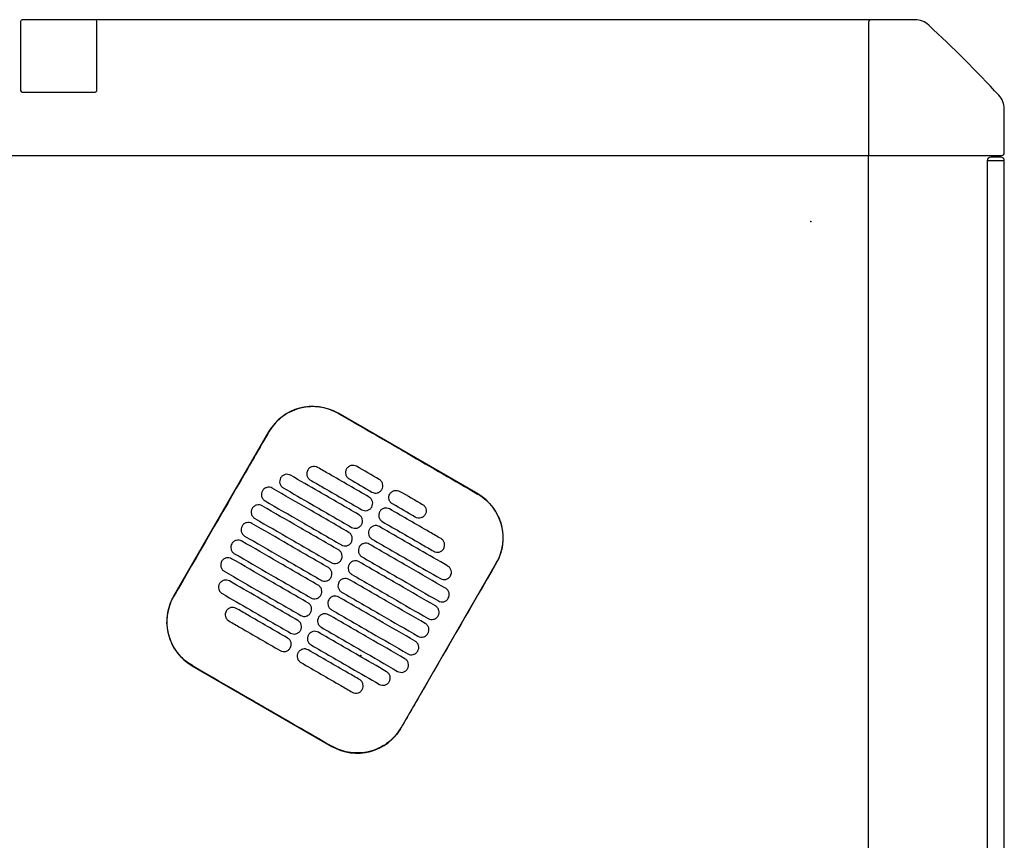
# Model space of a CAD drawing. Header units: metres. Extents: x 15.2 to 54.2, y -39.7 to 1.1.
# Tile 111 of 256: x 30.732 to 31.312, y -23.278 to -22.794. Entities that reach past the tile are written whole.
import ezdxf

# ---------------------------------------------------------------- set-up
doc = ezdxf.new("R2010")
doc.units = ezdxf.units.M
doc.header["$MEASUREMENT"] = 0
doc.layers.add('2D', color=252, linetype='Continuous')
doc.layers.add('PUNTO', color=1, linetype='Continuous')

# ---------------------------------------------------------------- blocks, each defined once
blk = doc.blocks.new('2D_QYOS_400')
for p, q in [((1.51404, 0.00005), (1.47104, 0.00005)), ((1.51404, 0.00005), (1.51404, 0.00005)), ((1.97149, 0), (1.51435, 0)), ((1.9973, 0), (1.97149, 0)), ((1.47004, -0.00095), (1.47004, -0.04165)), ((1.47004, -0.00095), (1.47004, -0.04165)), ((1.51504, -0.04165), (1.51504, -0.00095)), ((1.51504, -0.04165), (1.51504, -0.00095)), ((1.96999, -0.0015), (1.96999, -0.0795)), ((1.47104, -0.04265), (1.51404, -0.04265)), ((1.51404, -0.04265), (1.51404, -0.04265)), ((2.04999, -0.0785), (2.04999, -0.05269)), ((0.0795, -0.08), (1.97049, -0.08)), ((1.96999, -1.85795), (1.96999, -0.08)), ((1.97049, -0.08), (2.04849, -0.08)), ((2.04798, -0.08098), (2.04198, -0.08098)), ((2.04798, -0.08098), (2.04198, -0.08098)), ((2.03998, -0.08298), (2.04198, -0.08298)), ((2.03998, -0.08298), (2.03998, -0.96698)), ((2.03998, -0.08298), (2.04198, -0.08298)), ((2.03998, -0.08298), (2.03998, -0.96698)), ((2.04198, -0.08298), (2.04798, -0.08298)), ((2.04198, -0.08298), (2.04798, -0.08298)), ((2.04798, -0.08298), (2.04998, -0.08298)), ((2.04798, -0.08298), (2.04998, -0.08298)), ((2.04998, -0.96698), (2.04998, -0.08298)), ((2.04998, -0.96698), (2.04998, -0.08298)), ((1.73953, -0.2796), (1.65727, -0.23208)), ((1.61628, -0.24305), (1.56026, -0.34003)), ((1.69448, -0.41757), (1.7505, -0.32058)), ((1.57123, -0.38102), (1.65349, -0.42854))]:
    blk.add_line(p, q)
for centre, radius, start, end in [((1.47104, -0.00095), 0.001, 90, 180), ((1.47104, -0.00095), 0.001, 90, 180), ((1.51404, -0.00095), 0.001, 0, 90), ((1.51404, -0.00095), 0.001, 0, 90), ((1.97149, -0.0015), 0.0015, 90, 180), ((1.9973, -0.012), 0.012, 47.12151, 90), ((1.46842, -0.58157), 0.78926, 42.87849, 47.12151), ((1.47104, -0.04165), 0.001, 180, 270), ((1.47104, -0.04165), 0.001, 180, 270), ((1.51404, -0.04165), 0.001, 270, 0), ((1.51404, -0.04165), 0.001, 270, 0), ((2.03799, -0.05269), 0.012, 0, 42.87849), ((1.97049, -0.0795), 0.0005, 180, 270), ((2.04198, -0.08298), 0.002, 90, 180), ((2.04198, -0.08298), 0.002, 90, 180), ((2.04798, -0.08298), 0.002, 0, 90), ((2.04798, -0.08298), 0.002, 0, 90), ((2.04849, -0.0785), 0.0015, 270, 0), ((1.64226, -0.25806), 0.03, 59.98651, 149.98651), ((1.72452, -0.30558), 0.03, 329.98651, 59.98651), ((1.58624, -0.35504), 0.03, 149.98651, 239.98651), ((1.6685, -0.40256), 0.03, 239.98651, 329.98651)]:
    blk.add_arc(centre, radius, start, end)
for points, knots in [([(1.65721, -0.23218), (1.65655, -0.2318), (1.65588, -0.23144), (1.65198, -0.22957), (1.64853, -0.22861), (1.6414, -0.22796), (1.63777, -0.22828), (1.63045, -0.23031), (1.62686, -0.23213), (1.62076, -0.23695), (1.61827, -0.23984), (1.61638, -0.24311)], [-8.20809, -8.20809, -8.20809, -8.20809, -7.978943, -7.978943, -6.912231, -6.912231, -5.830065, -5.830065, -4.632711, -4.632711, -3.498654, -3.498654, -3.498654, -3.498654]), ([(1.69834, -0.25595), (1.69671, -0.25501), (1.69509, -0.25407), (1.67958, -0.24511), (1.66819, -0.23852), (1.65721, -0.23218)], [-12.071476, -12.071476, -12.071476, -12.071476, -11.509189, -11.509189, -6.696301, -6.696301, -6.696301, -6.696301]), ([(1.61638, -0.24311), (1.61182, -0.251), (1.60709, -0.2592), (1.58844, -0.2915), (1.5744, -0.3158), (1.56036, -0.34009)], [-3.18138, -3.18138, -3.18138, -3.18138, -2.673929, -2.673929, -1.133377, -1.133377, -1.133377, -1.133377]), ([(1.6393, -0.26559), (1.63905, -0.26601), (1.63883, -0.26656), (1.63869, -0.26775), (1.63872, -0.2683), (1.639, -0.26938), (1.63926, -0.26989), (1.63998, -0.27085), (1.64044, -0.27121), (1.64087, -0.27146)], [-0.5553353, -0.5553353, -0.5553353, -0.5553353, -0.4045593, -0.4045593, -0.278267, -0.278267, -0.1472205, -0.1472205, 0, 0, 0, 0]), ([(1.64517, -0.26401), (1.64475, -0.26377), (1.6442, -0.26355), (1.64302, -0.2634), (1.64246, -0.26344), (1.64139, -0.26372), (1.64087, -0.26397), (1.63991, -0.2647), (1.63954, -0.26516), (1.6393, -0.26559)], [-0.5513875, -0.5513875, -0.5513875, -0.5513875, -0.4031047, -0.4031047, -0.2776919, -0.2776919, -0.1471638, -0.1471638, 0, 0, 0, 0]), ([(1.67548, -0.28152), (1.66762, -0.27698), (1.65975, -0.27243), (1.64964, -0.2666), (1.64741, -0.2653), (1.64517, -0.26401)], [0.699452, 0.699452, 0.699452, 0.699452, 3.425217, 3.425217, 4.200582, 4.200582, 4.200582, 4.200582]), ([(1.66219, -0.26495), (1.66194, -0.26537), (1.66172, -0.26592), (1.66157, -0.26711), (1.66161, -0.26766), (1.66189, -0.26874), (1.66214, -0.26926), (1.66287, -0.27021), (1.66333, -0.27058), (1.66375, -0.27082)], [-0.5553938, -0.5553938, -0.5553938, -0.5553938, -0.4045733, -0.4045733, -0.2782728, -0.2782728, -0.147221, -0.147221, 0, 0, 0, 0]), ([(1.66806, -0.26337), (1.66763, -0.26313), (1.66708, -0.26291), (1.6659, -0.26276), (1.66535, -0.2628), (1.66427, -0.26308), (1.66376, -0.26333), (1.6628, -0.26406), (1.66243, -0.26452), (1.66219, -0.26495)], [-0.5513269, -0.5513269, -0.5513269, -0.5513269, -0.4030891, -0.4030891, -0.2776846, -0.2776846, -0.1471626, -0.1471626, 0, 0, 0, 0]), ([(1.62334, -0.27022), (1.62309, -0.27065), (1.62287, -0.2712), (1.62273, -0.27239), (1.62276, -0.27294), (1.62304, -0.27401), (1.6233, -0.27453), (1.62402, -0.27549), (1.62448, -0.27585), (1.62491, -0.2761)], [-0.5553003, -0.5553003, -0.5553003, -0.5553003, -0.4045497, -0.4045497, -0.2782639, -0.2782639, -0.1472208, -0.1472208, 0, 0, 0, 0]), ([(1.62921, -0.26865), (1.62878, -0.2684), (1.62824, -0.26819), (1.62706, -0.26804), (1.6265, -0.26807), (1.62543, -0.26836), (1.62491, -0.26861), (1.62395, -0.26934), (1.62358, -0.2698), (1.62334, -0.27022)], [-0.5514248, -0.5514248, -0.5514248, -0.5514248, -0.4031161, -0.4031161, -0.2776965, -0.2776965, -0.1471644, -0.1471644, 0, 0, 0, 0]), ([(1.66948, -0.29191), (1.66161, -0.28737), (1.65375, -0.28282), (1.64032, -0.27507), (1.63476, -0.27186), (1.62921, -0.26865)], [0.699452, 0.699452, 0.699452, 0.699452, 3.42526, 3.42526, 5.350619, 5.350619, 5.350619, 5.350619]), ([(1.64087, -0.27146), (1.6431, -0.27275), (1.64534, -0.27404), (1.65545, -0.27988), (1.66331, -0.28443), (1.67118, -0.28897)], [2.649916, 2.649916, 2.649916, 2.649916, 3.425249, 3.425249, 6.151046, 6.151046, 6.151046, 6.151046]), ([(1.68305, -0.277), (1.6833, -0.27658), (1.68352, -0.27603), (1.68367, -0.27484), (1.68363, -0.27429), (1.68335, -0.27321), (1.6831, -0.2727), (1.68237, -0.27174), (1.68191, -0.27138), (1.68149, -0.27113)], [-0.5554178, -0.5554178, -0.5554178, -0.5554178, -0.4045751, -0.4045751, -0.2782741, -0.2782741, -0.1472211, -0.1472211, 0, 0, 0, 0]), ([(1.61257, -0.27786), (1.61233, -0.27829), (1.61211, -0.27884), (1.61196, -0.28003), (1.612, -0.28058), (1.61228, -0.28165), (1.61253, -0.28217), (1.61326, -0.28313), (1.61372, -0.28349), (1.61414, -0.28374)], [-0.5552876, -0.5552876, -0.5552876, -0.5552876, -0.4045446, -0.4045446, -0.2782629, -0.2782629, -0.1472212, -0.1472212, 0, 0, 0, 0]), ([(1.61844, -0.27629), (1.61802, -0.27604), (1.61747, -0.27583), (1.61629, -0.27568), (1.61574, -0.27571), (1.61466, -0.276), (1.61414, -0.27625), (1.61318, -0.27698), (1.61282, -0.27744), (1.61257, -0.27786)], [-0.5514378, -0.5514378, -0.5514378, -0.5514378, -0.4031217, -0.4031217, -0.2776979, -0.2776979, -0.1471642, -0.1471642, 0, 0, 0, 0]), ([(1.66348, -0.30231), (1.65561, -0.29776), (1.64774, -0.29322), (1.63273, -0.28454), (1.62559, -0.28042), (1.61844, -0.27629)], [0.699452, 0.699452, 0.699452, 0.699452, 3.425292, 3.425292, 5.900643, 5.900643, 5.900643, 5.900643]), ([(1.62491, -0.2761), (1.63046, -0.27931), (1.63602, -0.28252), (1.64944, -0.29027), (1.65731, -0.29482), (1.66518, -0.29936)], [1.499949, 1.499949, 1.499949, 1.499949, 3.425284, 3.425284, 6.151116, 6.151116, 6.151116, 6.151116]), ([(1.67719, -0.27858), (1.67761, -0.27882), (1.67816, -0.27904), (1.67934, -0.27919), (1.67989, -0.27915), (1.68097, -0.27887), (1.68148, -0.27862), (1.68244, -0.27789), (1.68281, -0.27743), (1.68305, -0.277)], [-0.5512937, -0.5512937, -0.5512937, -0.5512937, -0.403082, -0.403082, -0.27768, -0.27768, -0.1471612, -0.1471612, 0, 0, 0, 0]), ([(1.68773, -0.27971), (1.68798, -0.27928), (1.68834, -0.27882), (1.6893, -0.27809), (1.68982, -0.27784), (1.69089, -0.27756), (1.69145, -0.27752), (1.69263, -0.27767), (1.69318, -0.27789), (1.6936, -0.27813)], [0, 0, 0, 0, 0.1471605, 0.1471605, 0.2776781, 0.2776781, 0.4030803, 0.4030803, 0.5512777, 0.5512777, 0.5512777, 0.5512777]), ([(1.61414, -0.28374), (1.62129, -0.28786), (1.62843, -0.29199), (1.64344, -0.30066), (1.65131, -0.30521), (1.65918, -0.30975)], [0.949973, 0.949973, 0.949973, 0.949973, 3.425307, 3.425307, 6.151164, 6.151164, 6.151164, 6.151164]), ([(1.67705, -0.28739), (1.6773, -0.28697), (1.67752, -0.28642), (1.67766, -0.28523), (1.67763, -0.28468), (1.67735, -0.28361), (1.67709, -0.28309), (1.67637, -0.28213), (1.67591, -0.28177), (1.67548, -0.28152)], [-0.5553983, -0.5553983, -0.5553983, -0.5553983, -0.4045681, -0.4045681, -0.278271, -0.278271, -0.1472202, -0.1472202, 0, 0, 0, 0]), ([(1.6893, -0.28558), (1.68887, -0.28533), (1.68842, -0.28497), (1.68769, -0.28401), (1.68744, -0.28349), (1.68715, -0.28242), (1.68712, -0.28187), (1.68727, -0.28068), (1.68749, -0.28013), (1.68773, -0.27971)], [0, 0, 0, 0, 0.1472222, 0.1472222, 0.2782773, 0.2782773, 0.4045795, 0.4045795, 0.5554397, 0.5554397, 0.5554397, 0.5554397]), ([(1.73947, -0.2797), (1.73953, -0.27973), (1.73959, -0.27976), (1.74306, -0.2818), (1.74605, -0.28446), (1.7508, -0.29078), (1.75252, -0.29438), (1.75438, -0.30168), (1.75463, -0.30529), (1.75391, -0.31181), (1.75315, -0.31469), (1.75151, -0.31848), (1.75099, -0.31952), (1.7504, -0.32053)], [8.273299, 8.273299, 8.273299, 8.273299, 8.293543, 8.293543, 9.48086, 9.48086, 10.665623, 10.665623, 11.74288, 11.74288, 12.632334, 12.632334, 12.981673, 12.981673, 12.981673, 12.981673]), ([(1.60657, -0.28826), (1.60633, -0.28868), (1.60611, -0.28923), (1.60596, -0.29042), (1.60599, -0.29097), (1.60628, -0.29204), (1.60653, -0.29256), (1.60726, -0.29352), (1.60771, -0.29388), (1.60814, -0.29413)], [-0.5552953, -0.5552953, -0.5552953, -0.5552953, -0.4045437, -0.4045437, -0.2782634, -0.2782634, -0.1472215, -0.1472215, 0, 0, 0, 0]), ([(1.61244, -0.28668), (1.61202, -0.28644), (1.61147, -0.28622), (1.61029, -0.28607), (1.60973, -0.28611), (1.60866, -0.28639), (1.60814, -0.28664), (1.60718, -0.28737), (1.60682, -0.28783), (1.60657, -0.28826)], [-0.5514274, -0.5514274, -0.5514274, -0.5514274, -0.4031209, -0.4031209, -0.2776962, -0.2776962, -0.1471634, -0.1471634, 0, 0, 0, 0]), ([(1.65748, -0.3127), (1.64961, -0.30815), (1.64174, -0.30361), (1.62673, -0.29493), (1.61958, -0.29081), (1.61244, -0.28668)], [0.699452, 0.699452, 0.699452, 0.699452, 3.425313, 3.425313, 5.900643, 5.900643, 5.900643, 5.900643]), ([(1.67118, -0.28897), (1.67161, -0.28921), (1.67215, -0.28943), (1.67333, -0.28958), (1.67389, -0.28954), (1.67496, -0.28926), (1.67548, -0.28901), (1.67644, -0.28828), (1.67681, -0.28782), (1.67705, -0.28739)], [-0.5513071, -0.5513071, -0.5513071, -0.5513071, -0.4030846, -0.4030846, -0.2776802, -0.2776802, -0.1471604, -0.1471604, 0, 0, 0, 0]), ([(1.68173, -0.2901), (1.68148, -0.29052), (1.68126, -0.29107), (1.68112, -0.29226), (1.68115, -0.29281), (1.68143, -0.29389), (1.68169, -0.2944), (1.68241, -0.29536), (1.68287, -0.29572), (1.6833, -0.29597)], [-0.5554159, -0.5554159, -0.5554159, -0.5554159, -0.4045716, -0.4045716, -0.2782736, -0.2782736, -0.1472211, -0.1472211, 0, 0, 0, 0]), ([(1.6876, -0.28852), (1.68717, -0.28828), (1.68663, -0.28806), (1.68545, -0.28791), (1.68489, -0.28795), (1.68382, -0.28823), (1.6833, -0.28848), (1.68234, -0.28921), (1.68197, -0.28967), (1.68173, -0.2901)], [-0.5512944, -0.5512944, -0.5512944, -0.5512944, -0.4030833, -0.4030833, -0.2776787, -0.2776787, -0.1471599, -0.1471599, 0, 0, 0, 0]), ([(1.71791, -0.30603), (1.71568, -0.30474), (1.71344, -0.30345), (1.70333, -0.29761), (1.69547, -0.29307), (1.6876, -0.28852)], [2.649852, 2.649852, 2.649852, 2.649852, 3.425217, 3.425217, 6.150983, 6.150983, 6.150983, 6.150983]), ([(1.70703, -0.28589), (1.70746, -0.28613), (1.70791, -0.2865), (1.70864, -0.28745), (1.70889, -0.28797), (1.70917, -0.28904), (1.70921, -0.2896), (1.70906, -0.29079), (1.70884, -0.29134), (1.7086, -0.29176)], [0, 0, 0, 0, 0.147223, 0.147223, 0.2782783, 0.2782783, 0.4045781, 0.4045781, 0.5554474, 0.5554474, 0.5554474, 0.5554474]), ([(1.60814, -0.29413), (1.61528, -0.29825), (1.62243, -0.30238), (1.63744, -0.31105), (1.64531, -0.3156), (1.65318, -0.32014)], [0.949998, 0.949998, 0.949998, 0.949998, 3.42532, 3.42532, 6.151189, 6.151189, 6.151189, 6.151189]), ([(1.67105, -0.29779), (1.67129, -0.29736), (1.67151, -0.29681), (1.67166, -0.29562), (1.67163, -0.29507), (1.67134, -0.294), (1.67109, -0.29348), (1.67036, -0.29252), (1.66991, -0.29216), (1.66948, -0.29191)], [-0.5553838, -0.5553838, -0.5553838, -0.5553838, -0.4045626, -0.4045626, -0.2782686, -0.2782686, -0.1472195, -0.1472195, 0, 0, 0, 0]), ([(1.6833, -0.29597), (1.69116, -0.30051), (1.69903, -0.30506), (1.70914, -0.31089), (1.71137, -0.31219), (1.71361, -0.31348)], [0.699452, 0.699452, 0.699452, 0.699452, 3.425249, 3.425249, 4.200582, 4.200582, 4.200582, 4.200582]), ([(1.7086, -0.29176), (1.70835, -0.29218), (1.70799, -0.29264), (1.70703, -0.29338), (1.70651, -0.29363), (1.70543, -0.29391), (1.70488, -0.29395), (1.7037, -0.2938), (1.70315, -0.29358), (1.70273, -0.29334)], [0, 0, 0, 0, 0.1471602, 0.1471602, 0.2776775, 0.2776775, 0.4030818, 0.4030818, 0.5512681, 0.5512681, 0.5512681, 0.5512681]), ([(1.60057, -0.29865), (1.60032, -0.29907), (1.6001, -0.29962), (1.59996, -0.30081), (1.59999, -0.30136), (1.60027, -0.30244), (1.60053, -0.30295), (1.60125, -0.30391), (1.60171, -0.30427), (1.60214, -0.30452)], [-0.5553076, -0.5553076, -0.5553076, -0.5553076, -0.4045445, -0.4045445, -0.2782646, -0.2782646, -0.1472219, -0.1472219, 0, 0, 0, 0]), ([(1.60644, -0.29707), (1.60601, -0.29683), (1.60547, -0.29661), (1.60429, -0.29646), (1.60373, -0.2965), (1.60266, -0.29678), (1.60214, -0.29703), (1.60118, -0.29776), (1.60081, -0.29822), (1.60057, -0.29865)], [-0.5514139, -0.5514139, -0.5514139, -0.5514139, -0.4031194, -0.4031194, -0.2776944, -0.2776944, -0.1471626, -0.1471626, 0, 0, 0, 0]), ([(1.65147, -0.32309), (1.64361, -0.31854), (1.63574, -0.314), (1.62073, -0.30532), (1.61358, -0.3012), (1.60644, -0.29707)], [0.699452, 0.699452, 0.699452, 0.699452, 3.425322, 3.425322, 5.900643, 5.900643, 5.900643, 5.900643]), ([(1.66518, -0.29936), (1.6656, -0.29961), (1.66615, -0.29982), (1.66733, -0.29997), (1.66789, -0.29994), (1.66896, -0.29965), (1.66948, -0.2994), (1.67044, -0.29867), (1.6708, -0.29821), (1.67105, -0.29779)], [-0.5513171, -0.5513171, -0.5513171, -0.5513171, -0.4030867, -0.4030867, -0.2776803, -0.2776803, -0.1471597, -0.1471597, 0, 0, 0, 0]), ([(1.67573, -0.30049), (1.67548, -0.30091), (1.67526, -0.30146), (1.67511, -0.30265), (1.67515, -0.3032), (1.67543, -0.30428), (1.67568, -0.30479), (1.67641, -0.30575), (1.67687, -0.30611), (1.67729, -0.30636)], [-0.555397, -0.555397, -0.555397, -0.555397, -0.4045652, -0.4045652, -0.2782705, -0.2782705, -0.1472202, -0.1472202, 0, 0, 0, 0]), ([(1.6816, -0.29891), (1.68117, -0.29867), (1.68062, -0.29845), (1.67944, -0.2983), (1.67889, -0.29834), (1.67781, -0.29862), (1.6773, -0.29887), (1.67634, -0.2996), (1.67597, -0.30006), (1.67573, -0.30049)], [-0.5513075, -0.5513075, -0.5513075, -0.5513075, -0.4030857, -0.4030857, -0.2776792, -0.2776792, -0.1471593, -0.1471593, 0, 0, 0, 0]), ([(1.72187, -0.32218), (1.71631, -0.31897), (1.71076, -0.31576), (1.69733, -0.308), (1.68946, -0.30346), (1.6816, -0.29891)], [1.499901, 1.499901, 1.499901, 1.499901, 3.42526, 3.42526, 6.151068, 6.151068, 6.151068, 6.151068]), ([(1.60044, -0.30746), (1.60001, -0.30722), (1.59946, -0.307), (1.59828, -0.30685), (1.59773, -0.30689), (1.59665, -0.30717), (1.59614, -0.30742), (1.59518, -0.30815), (1.59481, -0.30861), (1.59457, -0.30904)], [-0.551397, -0.551397, -0.551397, -0.551397, -0.4031173, -0.4031173, -0.2776925, -0.2776925, -0.1471621, -0.1471621, 0, 0, 0, 0]), ([(1.64547, -0.33348), (1.6376, -0.32893), (1.62974, -0.32439), (1.61472, -0.31572), (1.60758, -0.31159), (1.60044, -0.30746)], [0.699452, 0.699452, 0.699452, 0.699452, 3.425321, 3.425321, 5.900643, 5.900643, 5.900643, 5.900643]), ([(1.60214, -0.30452), (1.60928, -0.30864), (1.61642, -0.31277), (1.63144, -0.32144), (1.6393, -0.32599), (1.64717, -0.33053)], [0.950001, 0.950001, 0.950001, 0.950001, 3.425322, 3.425322, 6.151192, 6.151192, 6.151192, 6.151192]), ([(1.66505, -0.30818), (1.66529, -0.30775), (1.66551, -0.3072), (1.66566, -0.30601), (1.66562, -0.30546), (1.66534, -0.30439), (1.66509, -0.30387), (1.66436, -0.30292), (1.6639, -0.30255), (1.66348, -0.30231)], [-0.5553742, -0.5553742, -0.5553742, -0.5553742, -0.4045587, -0.4045587, -0.278267, -0.278267, -0.1472191, -0.1472191, 0, 0, 0, 0]), ([(1.67729, -0.30636), (1.68516, -0.3109), (1.69303, -0.31545), (1.70645, -0.3232), (1.71201, -0.32641), (1.71757, -0.32962)], [0.699452, 0.699452, 0.699452, 0.699452, 3.425284, 3.425284, 5.350619, 5.350619, 5.350619, 5.350619]), ([(1.71948, -0.3119), (1.71973, -0.31148), (1.71995, -0.31093), (1.72009, -0.30974), (1.72006, -0.30919), (1.71978, -0.30812), (1.71952, -0.3076), (1.7188, -0.30664), (1.71834, -0.30628), (1.71791, -0.30603)], [-0.555418, -0.555418, -0.555418, -0.555418, -0.4045683, -0.4045683, -0.2782762, -0.2782762, -0.1472238, -0.1472238, 0, 0, 0, 0]), ([(1.59457, -0.30904), (1.59432, -0.30946), (1.5941, -0.31001), (1.59395, -0.3112), (1.59399, -0.31175), (1.59427, -0.31283), (1.59452, -0.31334), (1.59525, -0.3143), (1.59571, -0.31466), (1.59613, -0.31491)], [-0.5553245, -0.5553245, -0.5553245, -0.5553245, -0.4045471, -0.4045471, -0.2782667, -0.2782667, -0.1472226, -0.1472226, 0, 0, 0, 0]), ([(1.65904, -0.31857), (1.65929, -0.31815), (1.65951, -0.31759), (1.65966, -0.31641), (1.65962, -0.31585), (1.65934, -0.31478), (1.65909, -0.31426), (1.65836, -0.31331), (1.6579, -0.31294), (1.65748, -0.3127)], [-0.5553693, -0.5553693, -0.5553693, -0.5553693, -0.4045566, -0.4045566, -0.2782661, -0.2782661, -0.1472189, -0.1472189, 0, 0, 0, 0]), ([(1.65918, -0.30975), (1.6596, -0.31), (1.66015, -0.31021), (1.66133, -0.31036), (1.66188, -0.31033), (1.66296, -0.31004), (1.66348, -0.30979), (1.66444, -0.30906), (1.6648, -0.3086), (1.66505, -0.30818)], [-0.5513237, -0.5513237, -0.5513237, -0.5513237, -0.4030882, -0.4030882, -0.2776804, -0.2776804, -0.1471592, -0.1471592, 0, 0, 0, 0]), ([(1.66972, -0.31088), (1.66948, -0.3113), (1.66926, -0.31185), (1.66911, -0.31304), (1.66915, -0.31359), (1.66943, -0.31467), (1.66968, -0.31518), (1.67041, -0.31614), (1.67087, -0.3165), (1.67129, -0.31675)], [-0.555383, -0.555383, -0.555383, -0.555383, -0.4045604, -0.4045604, -0.2782682, -0.2782682, -0.1472195, -0.1472195, 0, 0, 0, 0]), ([(1.67559, -0.3093), (1.67517, -0.30906), (1.67462, -0.30884), (1.67344, -0.30869), (1.67289, -0.30873), (1.67181, -0.30901), (1.67129, -0.30926), (1.67033, -0.30999), (1.66997, -0.31045), (1.66972, -0.31088)], [-0.5513173, -0.5513173, -0.5513173, -0.5513173, -0.4030875, -0.4030875, -0.2776797, -0.2776797, -0.147159, -0.147159, 0, 0, 0, 0]), ([(1.72063, -0.33532), (1.71348, -0.33119), (1.70634, -0.32706), (1.69133, -0.31839), (1.68346, -0.31385), (1.67559, -0.3093)], [0.949941, 0.949941, 0.949941, 0.949941, 3.425292, 3.425292, 6.151132, 6.151132, 6.151132, 6.151132]), ([(1.71361, -0.31348), (1.71404, -0.31372), (1.71458, -0.31394), (1.71576, -0.31409), (1.71632, -0.31405), (1.71739, -0.31377), (1.71791, -0.31352), (1.71887, -0.31279), (1.71924, -0.31233), (1.71948, -0.3119)], [-0.5513007, -0.5513007, -0.5513007, -0.5513007, -0.4030941, -0.4030941, -0.2776814, -0.2776814, -0.1471603, -0.1471603, 0, 0, 0, 0]), ([(1.59443, -0.31785), (1.59401, -0.31761), (1.59346, -0.31739), (1.59228, -0.31724), (1.59173, -0.31728), (1.59065, -0.31756), (1.59013, -0.31781), (1.58917, -0.31854), (1.58881, -0.319), (1.58856, -0.31943)], [-0.551377, -0.551377, -0.551377, -0.551377, -0.4031143, -0.4031143, -0.2776905, -0.2776905, -0.1471617, -0.1471617, 0, 0, 0, 0]), ([(1.63947, -0.34387), (1.6316, -0.33932), (1.62373, -0.33478), (1.60872, -0.32611), (1.60158, -0.32198), (1.59443, -0.31785)], [0.699452, 0.699452, 0.699452, 0.699452, 3.425308, 3.425308, 5.900643, 5.900643, 5.900643, 5.900643]), ([(1.59613, -0.31491), (1.60328, -0.31904), (1.61042, -0.32316), (1.62543, -0.33183), (1.6333, -0.33638), (1.64117, -0.34092)], [0.949982, 0.949982, 0.949982, 0.949982, 3.425312, 3.425312, 6.151173, 6.151173, 6.151173, 6.151173]), ([(1.65318, -0.32014), (1.6536, -0.32039), (1.65415, -0.3206), (1.65533, -0.32075), (1.65588, -0.32072), (1.65696, -0.32044), (1.65748, -0.32018), (1.65843, -0.31945), (1.6588, -0.31899), (1.65904, -0.31857)], [-0.551327, -0.551327, -0.551327, -0.551327, -0.403089, -0.403089, -0.2776804, -0.2776804, -0.1471589, -0.1471589, 0, 0, 0, 0]), ([(1.66959, -0.31969), (1.66917, -0.31945), (1.66862, -0.31923), (1.66744, -0.31908), (1.66688, -0.31912), (1.66581, -0.3194), (1.66529, -0.31965), (1.66433, -0.32038), (1.66397, -0.32084), (1.66372, -0.32127)], [-0.5513238, -0.5513238, -0.5513238, -0.5513238, -0.4030887, -0.4030887, -0.27768, -0.27768, -0.1471588, -0.1471588, 0, 0, 0, 0]), ([(1.67129, -0.31675), (1.67916, -0.32129), (1.68703, -0.32584), (1.70204, -0.33451), (1.70918, -0.33864), (1.71633, -0.34277)], [0.699452, 0.699452, 0.699452, 0.699452, 3.425308, 3.425308, 5.900643, 5.900643, 5.900643, 5.900643]), ([(1.58856, -0.31943), (1.58832, -0.31985), (1.5881, -0.3204), (1.58795, -0.32159), (1.58799, -0.32214), (1.58827, -0.32322), (1.58852, -0.32373), (1.58925, -0.32469), (1.58971, -0.32505), (1.59013, -0.3253)], [-0.5553462, -0.5553462, -0.5553462, -0.5553462, -0.4045514, -0.4045514, -0.2782696, -0.2782696, -0.1472236, -0.1472236, 0, 0, 0, 0]), ([(1.65304, -0.32896), (1.65329, -0.32854), (1.65351, -0.32798), (1.65365, -0.3268), (1.65362, -0.32624), (1.65334, -0.32517), (1.65308, -0.32465), (1.65236, -0.3237), (1.6519, -0.32333), (1.65147, -0.32309)], [-0.5553691, -0.5553691, -0.5553691, -0.5553691, -0.4045561, -0.4045561, -0.278266, -0.278266, -0.1472189, -0.1472189, 0, 0, 0, 0]), ([(1.66372, -0.32127), (1.66348, -0.32169), (1.66326, -0.32224), (1.66311, -0.32343), (1.66314, -0.32398), (1.66343, -0.32506), (1.66368, -0.32558), (1.66441, -0.32653), (1.66486, -0.32689), (1.66529, -0.32714)], [-0.5553737, -0.5553737, -0.5553737, -0.5553737, -0.4045574, -0.4045574, -0.2782667, -0.2782667, -0.1472191, -0.1472191, 0, 0, 0, 0]), ([(1.71463, -0.34571), (1.70748, -0.34158), (1.70034, -0.33746), (1.68533, -0.32878), (1.67746, -0.32424), (1.66959, -0.31969)], [0.949982, 0.949982, 0.949982, 0.949982, 3.425312, 3.425312, 6.151173, 6.151173, 6.151173, 6.151173]), ([(1.7504, -0.32053), (1.73636, -0.34482), (1.72232, -0.36911), (1.70366, -0.40144), (1.69902, -0.40948), (1.69438, -0.41751)], [1.133412, 1.133412, 1.133412, 1.133412, 2.681586, 2.681586, 3.193366, 3.193366, 3.193366, 3.193366]), ([(1.72344, -0.32805), (1.72368, -0.32763), (1.7239, -0.32707), (1.72405, -0.32589), (1.72401, -0.32533), (1.72373, -0.32426), (1.72348, -0.32374), (1.72275, -0.32279), (1.72229, -0.32242), (1.72187, -0.32218)], [-0.55538, -0.55538, -0.55538, -0.55538, -0.4045589, -0.4045589, -0.278273, -0.278273, -0.147224, -0.147224, 0, 0, 0, 0]), ([(1.59319, -0.33099), (1.59277, -0.33075), (1.59222, -0.33053), (1.59104, -0.33038), (1.59049, -0.33042), (1.58941, -0.3307), (1.58889, -0.33095), (1.58793, -0.33169), (1.58757, -0.33215), (1.58732, -0.33257)], [-0.5513421, -0.5513421, -0.5513421, -0.5513421, -0.4031061, -0.4031061, -0.2776864, -0.2776864, -0.147161, -0.147161, 0, 0, 0, 0]), ([(1.59013, -0.3253), (1.59728, -0.32943), (1.60442, -0.33355), (1.61943, -0.34223), (1.6273, -0.34677), (1.63517, -0.35132)], [0.949941, 0.949941, 0.949941, 0.949941, 3.425291, 3.425291, 6.151132, 6.151132, 6.151132, 6.151132]), ([(1.64717, -0.33053), (1.6476, -0.33078), (1.64814, -0.331), (1.64933, -0.33114), (1.64988, -0.33111), (1.65095, -0.33083), (1.65147, -0.33057), (1.65243, -0.32984), (1.6528, -0.32938), (1.65304, -0.32896)], [-0.551327, -0.551327, -0.551327, -0.551327, -0.4030892, -0.4030892, -0.2776802, -0.2776802, -0.1471588, -0.1471588, 0, 0, 0, 0]), ([(1.66359, -0.33008), (1.66316, -0.32984), (1.66262, -0.32962), (1.66144, -0.32947), (1.66088, -0.32951), (1.65981, -0.32979), (1.65929, -0.33004), (1.65833, -0.33078), (1.65796, -0.33123), (1.65772, -0.33166)], [-0.551327, -0.551327, -0.551327, -0.551327, -0.4030892, -0.4030892, -0.2776802, -0.2776802, -0.1471588, -0.1471588, 0, 0, 0, 0]), ([(1.70862, -0.3561), (1.70148, -0.35197), (1.69434, -0.34785), (1.67932, -0.33917), (1.67146, -0.33463), (1.66359, -0.33008)], [0.950001, 0.950001, 0.950001, 0.950001, 3.425322, 3.425322, 6.151192, 6.151192, 6.151192, 6.151192]), ([(1.66529, -0.32714), (1.67316, -0.33169), (1.68102, -0.33623), (1.69604, -0.3449), (1.70318, -0.34903), (1.71033, -0.35316)], [0.699452, 0.699452, 0.699452, 0.699452, 3.425321, 3.425321, 5.900643, 5.900643, 5.900643, 5.900643]), ([(1.71757, -0.32962), (1.71799, -0.32987), (1.71854, -0.33008), (1.71972, -0.33023), (1.72027, -0.3302), (1.72135, -0.32992), (1.72187, -0.32966), (1.72283, -0.32893), (1.72319, -0.32847), (1.72344, -0.32805)], [-0.551342, -0.551342, -0.551342, -0.551342, -0.4031061, -0.4031061, -0.2776864, -0.2776864, -0.147161, -0.147161, 0, 0, 0, 0]), ([(1.58732, -0.33257), (1.58708, -0.33299), (1.58686, -0.33354), (1.58671, -0.33473), (1.58675, -0.33528), (1.58703, -0.33636), (1.58728, -0.33688), (1.58801, -0.33783), (1.58847, -0.3382), (1.58889, -0.33844)], [-0.5553798, -0.5553798, -0.5553798, -0.5553798, -0.4045588, -0.4045588, -0.278273, -0.278273, -0.147224, -0.147224, 0, 0, 0, 0]), ([(1.63347, -0.35426), (1.6256, -0.34971), (1.61773, -0.34517), (1.60431, -0.33741), (1.59875, -0.3342), (1.59319, -0.33099)], [0.699452, 0.699452, 0.699452, 0.699452, 3.425284, 3.425284, 5.350619, 5.350619, 5.350619, 5.350619]), ([(1.64704, -0.33935), (1.64728, -0.33893), (1.6475, -0.33838), (1.64765, -0.33719), (1.64762, -0.33663), (1.64733, -0.33556), (1.64708, -0.33504), (1.64635, -0.33409), (1.6459, -0.33372), (1.64547, -0.33348)], [-0.5553737, -0.5553737, -0.5553737, -0.5553737, -0.4045574, -0.4045574, -0.2782667, -0.2782667, -0.1472191, -0.1472191, 0, 0, 0, 0]), ([(1.65772, -0.33166), (1.65747, -0.33208), (1.65725, -0.33263), (1.65711, -0.33382), (1.65714, -0.33437), (1.65742, -0.33545), (1.65768, -0.33597), (1.6584, -0.33692), (1.65886, -0.33729), (1.65929, -0.33753)], [-0.5553691, -0.5553691, -0.5553691, -0.5553691, -0.4045561, -0.4045561, -0.278266, -0.278266, -0.1472189, -0.1472189, 0, 0, 0, 0]), ([(1.7222, -0.34119), (1.72244, -0.34077), (1.72266, -0.34022), (1.72281, -0.33903), (1.72277, -0.33848), (1.72249, -0.3374), (1.72224, -0.33688), (1.72151, -0.33593), (1.72105, -0.33556), (1.72063, -0.33532)], [-0.5553464, -0.5553464, -0.5553464, -0.5553464, -0.4045515, -0.4045515, -0.2782697, -0.2782697, -0.1472236, -0.1472236, 0, 0, 0, 0]), ([(1.57129, -0.38092), (1.57001, -0.38018), (1.56878, -0.37935), (1.56563, -0.37684), (1.56385, -0.37501), (1.56232, -0.37298), (1.56003, -0.36991), (1.55834, -0.36644), (1.55637, -0.35905), (1.5561, -0.3552), (1.55704, -0.34758), (1.55824, -0.34387), (1.5602, -0.34036), (1.56028, -0.34022), (1.56036, -0.34009)], [17.619777, 17.619777, 17.619777, 17.619777, 18.064718, 18.064718, 18.827754, 18.827754, 18.827754, 19.97637, 19.97637, 21.122539, 21.122539, 22.281306, 22.281306, 22.328075, 22.328075, 22.328075, 22.328075]), ([(1.58889, -0.33844), (1.59445, -0.34165), (1.60001, -0.34486), (1.61343, -0.35262), (1.6213, -0.35716), (1.62917, -0.36171)], [1.499901, 1.499901, 1.499901, 1.499901, 3.42526, 3.42526, 6.151068, 6.151068, 6.151068, 6.151068]), ([(1.64117, -0.34092), (1.64159, -0.34117), (1.64214, -0.34139), (1.64332, -0.34154), (1.64388, -0.3415), (1.64495, -0.34122), (1.64547, -0.34096), (1.64643, -0.34023), (1.64679, -0.33977), (1.64704, -0.33935)], [-0.5513238, -0.5513238, -0.5513238, -0.5513238, -0.4030887, -0.4030887, -0.27768, -0.27768, -0.1471588, -0.1471588, 0, 0, 0, 0]), ([(1.65172, -0.34205), (1.65147, -0.34247), (1.65125, -0.34302), (1.6511, -0.34421), (1.65114, -0.34477), (1.65142, -0.34584), (1.65167, -0.34636), (1.6524, -0.34731), (1.65286, -0.34768), (1.65328, -0.34792)], [-0.5553693, -0.5553693, -0.5553693, -0.5553693, -0.4045566, -0.4045566, -0.2782661, -0.2782661, -0.1472189, -0.1472189, 0, 0, 0, 0]), ([(1.65759, -0.34048), (1.65716, -0.34023), (1.65661, -0.34001), (1.65543, -0.33986), (1.65488, -0.3399), (1.6538, -0.34018), (1.65329, -0.34043), (1.65233, -0.34117), (1.65196, -0.34163), (1.65172, -0.34205)], [-0.5513269, -0.5513269, -0.5513269, -0.5513269, -0.403089, -0.403089, -0.2776804, -0.2776804, -0.1471589, -0.1471589, 0, 0, 0, 0]), ([(1.70262, -0.36649), (1.69548, -0.36236), (1.68833, -0.35824), (1.67332, -0.34957), (1.66545, -0.34502), (1.65759, -0.34048)], [0.949998, 0.949998, 0.949998, 0.949998, 3.42532, 3.42532, 6.151189, 6.151189, 6.151189, 6.151189]), ([(1.65929, -0.33753), (1.66715, -0.34208), (1.67502, -0.34662), (1.69003, -0.35529), (1.69718, -0.35942), (1.70432, -0.36355)], [0.699452, 0.699452, 0.699452, 0.699452, 3.425322, 3.425322, 5.900643, 5.900643, 5.900643, 5.900643]), ([(1.71633, -0.34277), (1.71675, -0.34301), (1.7173, -0.34323), (1.71848, -0.34338), (1.71903, -0.34334), (1.72011, -0.34306), (1.72063, -0.34281), (1.72159, -0.34207), (1.72195, -0.34161), (1.7222, -0.34119)], [-0.5513769, -0.5513769, -0.5513769, -0.5513769, -0.4031143, -0.4031143, -0.2776905, -0.2776905, -0.1471617, -0.1471617, 0, 0, 0, 0]), ([(1.59715, -0.34714), (1.59673, -0.34689), (1.59618, -0.34668), (1.595, -0.34653), (1.59444, -0.34656), (1.59337, -0.34684), (1.59285, -0.3471), (1.59189, -0.34783), (1.59152, -0.34829), (1.59128, -0.34871)], [-0.5513007, -0.5513007, -0.5513007, -0.5513007, -0.4030941, -0.4030941, -0.2776814, -0.2776814, -0.1471603, -0.1471603, 0, 0, 0, 0]), ([(1.62746, -0.36465), (1.6196, -0.36011), (1.61173, -0.35556), (1.60162, -0.34972), (1.59939, -0.34843), (1.59715, -0.34714)], [0.699452, 0.699452, 0.699452, 0.699452, 3.425249, 3.425249, 4.200582, 4.200582, 4.200582, 4.200582]), ([(1.64104, -0.34974), (1.64128, -0.34932), (1.6415, -0.34877), (1.64165, -0.34758), (1.64161, -0.34703), (1.64133, -0.34595), (1.64108, -0.34543), (1.64035, -0.34448), (1.63989, -0.34411), (1.63947, -0.34387)], [-0.555383, -0.555383, -0.555383, -0.555383, -0.4045605, -0.4045605, -0.2782682, -0.2782682, -0.1472195, -0.1472195, 0, 0, 0, 0]), ([(1.65328, -0.34792), (1.66115, -0.35247), (1.66902, -0.35701), (1.68403, -0.36568), (1.69118, -0.36981), (1.69832, -0.37394)], [0.699452, 0.699452, 0.699452, 0.699452, 3.425313, 3.425313, 5.900643, 5.900643, 5.900643, 5.900643]), ([(1.71619, -0.35158), (1.71644, -0.35116), (1.71666, -0.35061), (1.71681, -0.34942), (1.71677, -0.34887), (1.71649, -0.34779), (1.71624, -0.34727), (1.71551, -0.34632), (1.71505, -0.34595), (1.71463, -0.34571)], [-0.5553248, -0.5553248, -0.5553248, -0.5553248, -0.4045472, -0.4045472, -0.2782668, -0.2782668, -0.1472227, -0.1472227, 0, 0, 0, 0]), ([(1.59128, -0.34871), (1.59104, -0.34914), (1.59082, -0.34969), (1.59067, -0.35088), (1.5907, -0.35143), (1.59098, -0.3525), (1.59124, -0.35302), (1.59196, -0.35397), (1.59242, -0.35434), (1.59285, -0.35458)], [-0.5554179, -0.5554179, -0.5554179, -0.5554179, -0.4045683, -0.4045683, -0.2782761, -0.2782761, -0.1472238, -0.1472238, 0, 0, 0, 0]), ([(1.63517, -0.35132), (1.63559, -0.35156), (1.63614, -0.35178), (1.63732, -0.35193), (1.63787, -0.35189), (1.63895, -0.35161), (1.63947, -0.35136), (1.64043, -0.35062), (1.64079, -0.35016), (1.64104, -0.34974)], [-0.5513173, -0.5513173, -0.5513173, -0.5513173, -0.4030875, -0.4030875, -0.2776797, -0.2776797, -0.147159, -0.147159, 0, 0, 0, 0]), ([(1.64571, -0.35244), (1.64547, -0.35286), (1.64525, -0.35342), (1.6451, -0.3546), (1.64514, -0.35516), (1.64542, -0.35623), (1.64567, -0.35675), (1.6464, -0.3577), (1.64686, -0.35807), (1.64728, -0.35831)], [-0.5553742, -0.5553742, -0.5553742, -0.5553742, -0.4045587, -0.4045587, -0.278267, -0.278267, -0.1472191, -0.1472191, 0, 0, 0, 0]), ([(1.65158, -0.35087), (1.65116, -0.35062), (1.65061, -0.3504), (1.64943, -0.35026), (1.64888, -0.35029), (1.6478, -0.35057), (1.64728, -0.35083), (1.64632, -0.35156), (1.64596, -0.35202), (1.64571, -0.35244)], [-0.5513236, -0.5513236, -0.5513236, -0.5513236, -0.4030881, -0.4030881, -0.2776804, -0.2776804, -0.1471592, -0.1471592, 0, 0, 0, 0]), ([(1.69662, -0.37688), (1.68948, -0.37276), (1.68233, -0.36863), (1.66732, -0.35996), (1.65945, -0.35541), (1.65158, -0.35087)], [0.949972, 0.949972, 0.949972, 0.949972, 3.425307, 3.425307, 6.151164, 6.151164, 6.151164, 6.151164]), ([(1.71033, -0.35316), (1.71075, -0.3534), (1.7113, -0.35362), (1.71248, -0.35377), (1.71303, -0.35373), (1.71411, -0.35345), (1.71463, -0.3532), (1.71558, -0.35247), (1.71595, -0.35201), (1.71619, -0.35158)], [-0.5513969, -0.5513969, -0.5513969, -0.5513969, -0.4031172, -0.4031172, -0.2776925, -0.2776925, -0.1471621, -0.1471621, 0, 0, 0, 0]), ([(1.59285, -0.35458), (1.59508, -0.35588), (1.59732, -0.35717), (1.60743, -0.36301), (1.6153, -0.36755), (1.62316, -0.3721)], [2.649852, 2.649852, 2.649852, 2.649852, 3.425217, 3.425217, 6.150982, 6.150982, 6.150982, 6.150982]), ([(1.63503, -0.36013), (1.63528, -0.35971), (1.6355, -0.35916), (1.63565, -0.35797), (1.63561, -0.35742), (1.63533, -0.35634), (1.63508, -0.35582), (1.63435, -0.35487), (1.63389, -0.3545), (1.63347, -0.35426)], [-0.5553971, -0.5553971, -0.5553971, -0.5553971, -0.4045652, -0.4045652, -0.2782705, -0.2782705, -0.1472202, -0.1472202, 0, 0, 0, 0]), ([(1.64728, -0.35831), (1.65515, -0.36286), (1.66302, -0.3674), (1.67803, -0.37607), (1.68517, -0.3802), (1.69232, -0.38433)], [0.699452, 0.699452, 0.699452, 0.699452, 3.425292, 3.425292, 5.900643, 5.900643, 5.900643, 5.900643]), ([(1.71019, -0.36197), (1.71044, -0.36155), (1.71066, -0.361), (1.7108, -0.35981), (1.71077, -0.35926), (1.71049, -0.35818), (1.71023, -0.35767), (1.70951, -0.35671), (1.70905, -0.35635), (1.70862, -0.3561)], [-0.5553078, -0.5553078, -0.5553078, -0.5553078, -0.4045446, -0.4045446, -0.2782647, -0.2782647, -0.147222, -0.147222, 0, 0, 0, 0]), ([(1.62903, -0.37052), (1.62928, -0.3701), (1.6295, -0.36955), (1.62965, -0.36836), (1.62961, -0.36781), (1.62933, -0.36673), (1.62908, -0.36622), (1.62835, -0.36526), (1.62789, -0.3649), (1.62746, -0.36465)], [-0.555416, -0.555416, -0.555416, -0.555416, -0.4045716, -0.4045716, -0.2782736, -0.2782736, -0.1472211, -0.1472211, 0, 0, 0, 0]), ([(1.62917, -0.36171), (1.62959, -0.36195), (1.63014, -0.36217), (1.63132, -0.36232), (1.63187, -0.36228), (1.63295, -0.362), (1.63347, -0.36175), (1.63442, -0.36102), (1.63479, -0.36056), (1.63503, -0.36013)], [-0.5513075, -0.5513075, -0.5513075, -0.5513075, -0.4030857, -0.4030857, -0.2776792, -0.2776792, -0.1471593, -0.1471593, 0, 0, 0, 0]), ([(1.63971, -0.36283), (1.63947, -0.36325), (1.63925, -0.36381), (1.6391, -0.36499), (1.63913, -0.36555), (1.63942, -0.36662), (1.63967, -0.36714), (1.6404, -0.36809), (1.64085, -0.36846), (1.64128, -0.3687)], [-0.5553839, -0.5553839, -0.5553839, -0.5553839, -0.4045626, -0.4045626, -0.2782686, -0.2782686, -0.1472195, -0.1472195, 0, 0, 0, 0]), ([(1.64558, -0.36126), (1.64516, -0.36101), (1.64461, -0.3608), (1.64343, -0.36065), (1.64287, -0.36068), (1.6418, -0.36096), (1.64128, -0.36122), (1.64032, -0.36195), (1.63996, -0.36241), (1.63971, -0.36283)], [-0.551317, -0.551317, -0.551317, -0.551317, -0.4030867, -0.4030867, -0.2776803, -0.2776803, -0.1471597, -0.1471597, 0, 0, 0, 0]), ([(1.68585, -0.38452), (1.6803, -0.38131), (1.67474, -0.3781), (1.66132, -0.37035), (1.65345, -0.3658), (1.64558, -0.36126)], [1.499949, 1.499949, 1.499949, 1.499949, 3.425284, 3.425284, 6.151116, 6.151116, 6.151116, 6.151116]), ([(1.70432, -0.36355), (1.70475, -0.36379), (1.70529, -0.36401), (1.70648, -0.36416), (1.70703, -0.36412), (1.7081, -0.36384), (1.70862, -0.36359), (1.70958, -0.36286), (1.70995, -0.3624), (1.71019, -0.36197)], [-0.5514137, -0.5514137, -0.5514137, -0.5514137, -0.4031194, -0.4031194, -0.2776944, -0.2776944, -0.1471627, -0.1471627, 0, 0, 0, 0]), ([(1.62316, -0.3721), (1.62359, -0.37234), (1.62413, -0.37256), (1.62532, -0.37271), (1.62587, -0.37267), (1.62694, -0.37239), (1.62746, -0.37214), (1.62842, -0.37141), (1.62879, -0.37095), (1.62903, -0.37052)], [-0.5512944, -0.5512944, -0.5512944, -0.5512944, -0.4030833, -0.4030833, -0.2776787, -0.2776787, -0.1471599, -0.1471599, 0, 0, 0, 0]), ([(1.63958, -0.37165), (1.63915, -0.3714), (1.63861, -0.37119), (1.63743, -0.37104), (1.63687, -0.37107), (1.6358, -0.37135), (1.63528, -0.37161), (1.63432, -0.37234), (1.63395, -0.3728), (1.63371, -0.37322)], [-0.551307, -0.551307, -0.551307, -0.551307, -0.4030846, -0.4030846, -0.2776802, -0.2776802, -0.1471604, -0.1471604, 0, 0, 0, 0]), ([(1.64128, -0.3687), (1.64915, -0.37325), (1.65701, -0.37779), (1.67044, -0.38555), (1.676, -0.38876), (1.68155, -0.39197)], [0.699452, 0.699452, 0.699452, 0.699452, 3.42526, 3.42526, 5.350619, 5.350619, 5.350619, 5.350619]), ([(1.70419, -0.37236), (1.70443, -0.37194), (1.70465, -0.37139), (1.7048, -0.3702), (1.70477, -0.36965), (1.70448, -0.36857), (1.70423, -0.36806), (1.7035, -0.3671), (1.70305, -0.36674), (1.70262, -0.36649)], [-0.5552955, -0.5552955, -0.5552955, -0.5552955, -0.4045438, -0.4045438, -0.2782634, -0.2782634, -0.1472215, -0.1472215, 0, 0, 0, 0]), ([(1.63371, -0.37322), (1.63346, -0.37365), (1.63324, -0.3742), (1.6331, -0.37539), (1.63313, -0.37594), (1.63341, -0.37701), (1.63367, -0.37753), (1.63439, -0.37848), (1.63485, -0.37885), (1.63528, -0.37909)], [-0.5553984, -0.5553984, -0.5553984, -0.5553984, -0.4045681, -0.4045681, -0.278271, -0.278271, -0.1472202, -0.1472202, 0, 0, 0, 0]), ([(1.66989, -0.38916), (1.66766, -0.38787), (1.66542, -0.38657), (1.65531, -0.38074), (1.64745, -0.37619), (1.63958, -0.37165)], [2.649916, 2.649916, 2.649916, 2.649916, 3.425249, 3.425249, 6.151046, 6.151046, 6.151046, 6.151046]), ([(1.69819, -0.38275), (1.69843, -0.38233), (1.69865, -0.38178), (1.6988, -0.38059), (1.69876, -0.38004), (1.69848, -0.37896), (1.69823, -0.37845), (1.6975, -0.37749), (1.69704, -0.37713), (1.69662, -0.37688)], [-0.5552879, -0.5552879, -0.5552879, -0.5552879, -0.4045447, -0.4045447, -0.2782629, -0.2782629, -0.1472212, -0.1472212, 0, 0, 0, 0]), ([(1.69832, -0.37394), (1.69874, -0.37418), (1.69929, -0.3744), (1.70047, -0.37455), (1.70103, -0.37451), (1.7021, -0.37423), (1.70262, -0.37398), (1.70358, -0.37325), (1.70394, -0.37279), (1.70419, -0.37236)], [-0.5514273, -0.5514273, -0.5514273, -0.5514273, -0.4031209, -0.4031209, -0.2776962, -0.2776962, -0.1471634, -0.1471634, 0, 0, 0, 0]), ([(1.57129, -0.38092), (1.58188, -0.38704), (1.59291, -0.3934), (1.60838, -0.40234), (1.61042, -0.40351), (1.61242, -0.40467)], [-21.78268, -21.78268, -21.78268, -21.78268, -17.142885, -17.142885, -16.423665, -16.423665, -16.423665, -16.423665]), ([(1.63528, -0.37909), (1.64314, -0.38364), (1.65101, -0.38818), (1.66112, -0.39402), (1.66335, -0.39531), (1.66559, -0.39661)], [0.699452, 0.699452, 0.699452, 0.699452, 3.425217, 3.425217, 4.200582, 4.200582, 4.200582, 4.200582]), ([(1.69232, -0.38433), (1.69274, -0.38457), (1.69329, -0.38479), (1.69447, -0.38494), (1.69502, -0.3849), (1.6961, -0.38462), (1.69662, -0.38437), (1.69758, -0.38364), (1.69794, -0.38318), (1.69819, -0.38275)], [-0.5514376, -0.5514376, -0.5514376, -0.5514376, -0.4031217, -0.4031217, -0.2776979, -0.2776979, -0.1471642, -0.1471642, 0, 0, 0, 0]), ([(1.68742, -0.39039), (1.68767, -0.38997), (1.68789, -0.38942), (1.68803, -0.38823), (1.688, -0.38768), (1.68772, -0.3866), (1.68746, -0.38609), (1.68674, -0.38513), (1.68628, -0.38477), (1.68585, -0.38452)], [-0.5553006, -0.5553006, -0.5553006, -0.5553006, -0.4045498, -0.4045498, -0.2782639, -0.2782639, -0.1472208, -0.1472208, 0, 0, 0, 0]), ([(1.67146, -0.39503), (1.67171, -0.39461), (1.67193, -0.39406), (1.67207, -0.39287), (1.67204, -0.39232), (1.67176, -0.39124), (1.6715, -0.39073), (1.67078, -0.38977), (1.67032, -0.38941), (1.66989, -0.38916)], [-0.5553355, -0.5553355, -0.5553355, -0.5553355, -0.4045594, -0.4045594, -0.278267, -0.278267, -0.1472206, -0.1472206, 0, 0, 0, 0]), ([(1.68155, -0.39197), (1.68198, -0.39221), (1.68252, -0.39243), (1.68371, -0.39258), (1.68426, -0.39254), (1.68533, -0.39226), (1.68585, -0.39201), (1.68681, -0.39128), (1.68718, -0.39082), (1.68742, -0.39039)], [-0.5514247, -0.5514247, -0.5514247, -0.5514247, -0.4031161, -0.4031161, -0.2776965, -0.2776965, -0.1471644, -0.1471644, 0, 0, 0, 0]), ([(1.66559, -0.39661), (1.66602, -0.39685), (1.66656, -0.39707), (1.66774, -0.39722), (1.6683, -0.39718), (1.66937, -0.3969), (1.66989, -0.39665), (1.67085, -0.39592), (1.67122, -0.39546), (1.67146, -0.39503)], [-0.5513873, -0.5513873, -0.5513873, -0.5513873, -0.4031046, -0.4031046, -0.2776919, -0.2776919, -0.1471638, -0.1471638, 0, 0, 0, 0]), ([(1.69438, -0.41751), (1.69358, -0.4189), (1.69267, -0.42022), (1.68973, -0.42383), (1.68745, -0.42588), (1.68166, -0.42968), (1.67804, -0.43116), (1.67059, -0.43261), (1.66685, -0.43264), (1.65981, -0.43137), (1.65654, -0.43017), (1.65355, -0.42844)], [12.978915, 12.978915, 12.978915, 12.978915, 13.461173, 13.461173, 14.374287, 14.374287, 15.53872, 15.53872, 16.650066, 16.650066, 17.687358, 17.687358, 17.687358, 17.687358])]:
    blk.add_open_spline(points, degree=3, knots=knots)
for points in [[(1.69834, -0.25595), (1.71205, -0.26387), (1.72576, -0.27178), (1.73947, -0.2797)], [(1.68149, -0.27113), (1.67701, -0.26855), (1.67253, -0.26596), (1.66806, -0.26337)], [(1.66375, -0.27082), (1.66823, -0.27341), (1.67271, -0.27599), (1.67719, -0.27858)], [(1.6936, -0.27813), (1.69808, -0.28072), (1.70255, -0.2833), (1.70703, -0.28589)], [(1.70273, -0.29334), (1.69825, -0.29075), (1.69378, -0.28816), (1.6893, -0.28558)], [(1.61242, -0.40467), (1.62613, -0.41259), (1.63984, -0.42052), (1.65355, -0.42844)]]:
    blk.add_open_spline(points, degree=3)
blk = doc.blocks.new('41b70e5e-57d9-4742-9854-dbb97cb866c9')
at = {"layer": 'PUNTO', "color": 40}
blk.add_point((0.91101, 0.29522, 0.082), dxfattribs=at)
at = {"layer": 'PUNTO', "color": 6}
blk.add_point((0.64564, 0.03925, 0.082), dxfattribs=at)
at = {"layer": '2D'}
blk.add_blockref('2D_QYOS_400', (-1.02498, 0.41424), dxfattribs=at)

msp = doc.modelspace()

# ---------------------------------------------------------------- block references
msp.add_blockref('41b70e5e-57d9-4742-9854-dbb97cb866c9', (30.28739, -23.20814))

doc.saveas('drawing.dxf')
